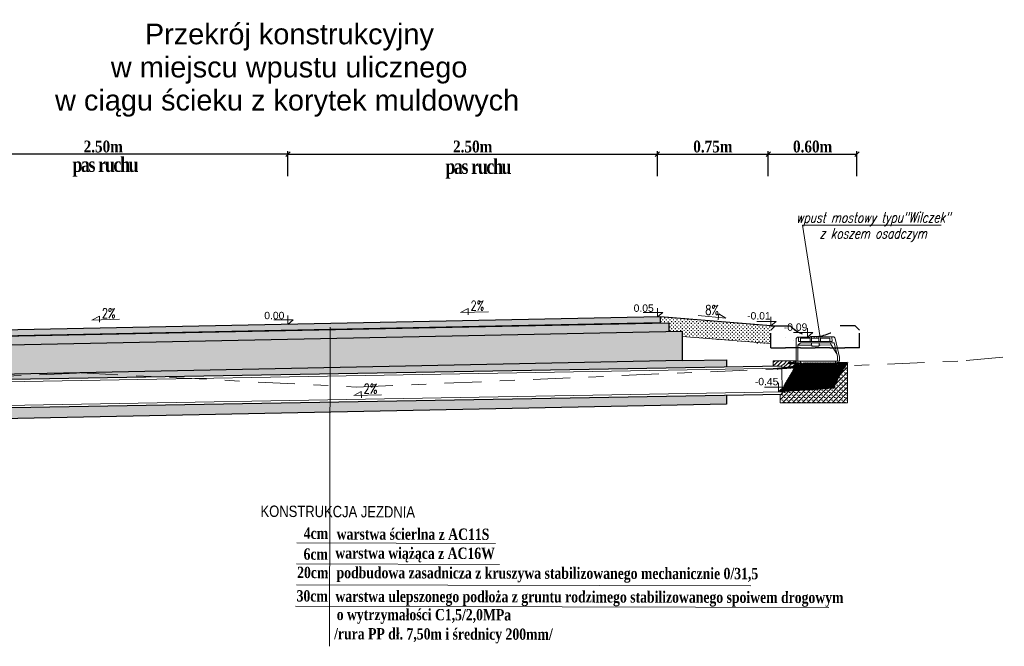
# Model space of a CAD drawing. Header units: metres. Extents: x 7443217.8 to 7443294, y 5637144.8 to 5637207.3.
# Tile 20 of 23: x 7443278 to 7443284.7, y 5637177 to 5637181.3. Entities that reach past the tile are written whole.
import ezdxf
from ezdxf.enums import TextEntityAlignment as Align

# ---------------------------------------------------------------- set-up
doc = ezdxf.new("R2010")
doc.units = ezdxf.units.M
for name, pattern in [('3', [1, 0.5, -0.5]), ('AUSGEZOGEN', [0]), ('CIĄGŁA', [0]), ('DASHDOT2', [0.5, 0.25, -0.125, 0, -0.125])]:
    doc.linetypes.add(name, pattern=pattern)
doc.layers.get('Defpoints').update_dxf_attribs({"true_color": 0x999999})
for name, color, linetype, lineweight in [('+wymiar', 7, 'Continuous', 9), ('cienko', 7, 'CIĄGŁA', 30), ('F00000', 7, 'AUSGEZOGEN', 13), ('HATCH', 7, 'Continuous', 13), ('POMOCNICZA', 7, 'Continuous', 13), ('Wymiary', 7, 'Continuous', 15)]:
    doc.layers.add(name, color=color, linetype=linetype, lineweight=lineweight)
for name, color, linetype in [('3_p', 7, 'Continuous'), ('__pp22', 7, 'Continuous'), ('K_oś jezdni', 7, 'Continuous')]:
    doc.layers.add(name, color=color, linetype=linetype)
doc.layers.add('opisy', color=7, linetype='Continuous', true_color=0x999999)
doc.styles.add('romans1', font='timesbd.ttf', dxfattribs={"width": 0.85})
doc.styles.add('romans_pochyl', font='romans.shx', dxfattribs={"width": 0.75, "oblique": 15, "height": 0.1})
doc.styles.add('style1', font='romans.shx', dxfattribs={"width": 0.75, "height": 7})
doc.styles.add('style4', font='arial.ttf', dxfattribs={"height": 21})
doc.dimstyles.new('magda 25', dxfattribs={"dimtxt": 0.08, "dimasz": 0.03, "dimexe": 0.02, "dimexo": 0, "dimgap": 0.01, "dimtad": 1, "dimzin": 0, "dimdsep": 46, "dimtxsty": 'romans1', "dimblk": 'OBLIQUE', "dimcen": 0.09, "dimazin": 0, "dimtfac": 1, "dimtmove": 0, "dimatfit": 2, "dimldrblk": 'OBLIQUE', "dimfxl": 0.15, "dimfxlon": 1, "dimtolj": 1, "dimtzin": 0, "dimarcsym": 0})
pattern_1 = [(45, (-33418.85295422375, 5684.743690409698), (-0.01369489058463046, 0.01369489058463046), [])]

# ---------------------------------------------------------------- blocks, each defined once
blk = doc.blocks.new('TALERZ PB')
h = blk.add_hatch()
h.set_pattern_fill('JIS_WOOD', color=0, scale=5, style=0)
h.set_pattern_definition([(45, (0, 0), (-2.499999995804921, 2.499999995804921), [])])
edge = h.paths.add_edge_path()
edge.add_arc((-942.2138285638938, -291.8416364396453), 8.816987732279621, 110.3499618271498, 177.3037649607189)
edge.add_line((-956.0020291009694, -290.9910994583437), (-968.8241059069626, -437.5481079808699))
edge.add_line((-875.6093465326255, -276.9195522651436), (-875.5570105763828, -277.9181817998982))
edge.add_line((-956.0020291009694, -290.9910994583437), (-955.9465343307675, -287.7471836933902))
edge.add_line((-951.0210556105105, -291.426878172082), (-964.1220356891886, -441.1717656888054))
edge.add_arc((-945.98458734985, -288.6187411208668), 10, 93.00000000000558, 175)
edge.add_arc((-877.554269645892, -278.0228537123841), 2, 273.0000000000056, 362.9999999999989)
edge.add_line((-877.4495977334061, -280.0201127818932), (-945.2799656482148, -283.5749517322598))
edge.add_arc((-877.6066056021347, -277.0242241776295), 2, 2.99999999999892, 93.00000000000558)
edge.add_line((-877.7112775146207, -275.0269651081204), (-946.5079469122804, -278.6324457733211))
edge.add_arc((-978.2464822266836, -438.1113670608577), 9.439196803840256, 293.3468786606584, 363.421006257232)
edge.add_arc((-974.1336067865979, -440.2328588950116), 9.999999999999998, 273.9999999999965, 354.0000000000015)
edge.add_arc((-1330.812308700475, -473.6608508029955), 2, 105.0424938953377, 180.0916069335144)
edge.add_arc((-1330.872334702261, -473.1777247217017), 2, 194.0732326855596, 254.6697430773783)
edge.add_line((-974.5057584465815, -446.7777054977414), (-1331.331379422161, -471.7293835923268))
edge.add_line((-973.4360420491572, -450.2084993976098), (-1331.021230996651, -475.2132916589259))
edge.add_line((-1215.837241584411, -278.0661942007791), (-1212.280521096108, -278.4403237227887))
edge.add_arc((-1206.093896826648, -300.628206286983), 12.87892091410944, 317.4577937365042, 374.9927277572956)
edge.add_line((-1349.468256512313, -318.2468410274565), (-1349.218468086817, -320.6990221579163))
edge.add_line((-1202.124261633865, -298.3645316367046), (-1201.392846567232, -300.7322908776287))
edge.add_arc((-1347.477489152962, -318.0548896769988), 2, 98.00000000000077, 185.5074784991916)
edge.add_arc((-1347.227700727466, -320.5070708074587), 2, 185.5074784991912, 278.0000000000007)
edge.add_line((-1289.750472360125, -317.4852467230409), (-1346.054414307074, -322.4112033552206))
edge.add_arc((-1203.303751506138, -301.3225809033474), 2, 274.000000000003, 377.1662331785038)
edge.add_line((-1203.294333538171, -303.4356098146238), (-1347.755835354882, -316.0743535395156))
edge.add_arc((-1214.585531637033, -298.5597893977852), 12, 16.5608691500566, 87.00000000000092)
edge.add_line((-1203.083322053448, -295.1393837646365), (-1202.124261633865, -298.3645316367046))
edge.add_line((-1196.604972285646, -309.3360714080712), (-1289.750472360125, -317.4852467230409))
edge.add_arc((-1213.675650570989, -298.3916047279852), 20, 4.000000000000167, 86.0000000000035)
edge.add_arc((-1273.223598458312, -281.4674856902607), 2, 177.0000000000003, 267.0000000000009)
edge.add_line((-1273.328270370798, -283.4647447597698), (-1213.957500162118, -286.5762349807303))
edge.add_arc((-1272.993320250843, -277.0735157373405), 2, 87.00000000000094, 177.0000000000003)
edge.add_line((-1274.990579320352, -276.9688438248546), (-1275.220857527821, -281.3628137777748))
edge.add_line((-1272.888648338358, -275.0762566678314), (-1215.837241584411, -278.0661942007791))
at = {"color": 0}
for p, q in [((-1349.468256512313, -318.2468410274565), (-1349.218468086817, -320.6990221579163)), ((-1203.294333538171, -303.4356098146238), (-1347.755835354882, -316.0743535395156)), ((-1289.750472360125, -317.4852467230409), (-1346.054414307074, -322.4112033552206)), ((-1196.604972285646, -309.3360714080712), (-1289.750472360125, -317.4852467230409)), ((-1274.990579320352, -276.9688438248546), (-1275.220857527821, -281.3628137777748)), ((-1273.328270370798, -283.4647447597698), (-1213.957500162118, -286.5762349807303)), ((-1272.888648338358, -275.0762566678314), (-1215.837241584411, -278.0661942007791)), ((-1215.837241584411, -278.0661942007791), (-1212.280521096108, -278.4403237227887)), ((-1203.083322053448, -295.1393837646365), (-1202.124261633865, -298.3645316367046)), ((-1202.124261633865, -298.3645316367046), (-1201.392846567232, -300.7322908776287)), ((-956.0020291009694, -290.9910994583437), (-968.8241059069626, -437.5481079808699)), ((-951.0210556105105, -291.426878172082), (-964.1220356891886, -441.1717656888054)), ((-956.0020291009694, -290.9910994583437), (-955.9465343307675, -287.7471836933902)), ((-877.7112775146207, -275.0269651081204), (-946.5079469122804, -278.6324457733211)), ((-877.4495977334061, -280.0201127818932), (-945.2799656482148, -283.5749517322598)), ((-875.6093465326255, -276.9195522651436), (-875.5570105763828, -277.9181817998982)), ((-974.5057584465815, -446.7777054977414), (-1331.331379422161, -471.7293835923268)), ((-973.4360420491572, -450.2084993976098), (-1331.021230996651, -475.2132916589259))]:
    blk.add_line(p, q, dxfattribs=at)
for centre, radius, start, end in [((-1347.477489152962, -318.0548896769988), 2, 98.00000000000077, 185.5074784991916), ((-1347.227700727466, -320.5070708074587), 2, 185.5074784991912, 278.0000000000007), ((-1273.223598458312, -281.4674856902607), 2, 177.0000000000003, 267.0000000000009), ((-1272.993320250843, -277.0735157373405), 2, 87.00000000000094, 177.0000000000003), ((-1214.585531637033, -298.5597893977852), 12, 16.5608691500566, 87.00000000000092), ((-1213.675650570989, -298.3916047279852), 20, 4.000000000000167, 86.0000000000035), ((-1203.303751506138, -301.3225809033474), 2, 274.000000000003, 17.16623317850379), ((-1206.093896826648, -300.628206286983), 12.87892091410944, 317.4577937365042, 14.99272775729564), ((-945.98458734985, -288.6187411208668), 10, 93.00000000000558, 175), ((-942.2138285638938, -291.8416364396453), 8.816987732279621, 110.3499618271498, 177.3037649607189), ((-877.6066056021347, -277.0242241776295), 2, 2.99999999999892, 93.00000000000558), ((-877.554269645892, -278.0228537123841), 2, 273.0000000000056, 2.99999999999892), ((-978.2464822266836, -438.1113670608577), 9.439196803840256, 293.3468786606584, 3.421006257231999), ((-974.1336067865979, -440.2328588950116), 9.999999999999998, 273.9999999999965, 354.0000000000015), ((-1330.812308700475, -473.6608508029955), 2, 105.0424938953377, 180.0916069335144), ((-1330.872334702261, -473.1777247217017), 2, 194.0732326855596, 254.6697430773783)]:
    blk.add_arc(centre, radius, start, end, dxfattribs=at)
blk = doc.blocks.new('_Oblique')
at = {"color": 0, "linetype": 'ByBlock', "lineweight": -2}
blk.add_line((-0.5, -0.5), (0.5, 0.5), dxfattribs=at)
blk = doc.blocks.new('*D896')
at = {"layer": '+wymiar', "color": 0, "lineweight": -2, "transparency": 16777216}
for p, q in [((7443282.358942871, 5637180.206099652), (7443282.358942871, 5637180.376099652)), ((7443282.358942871, 5637180.356099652), (7443283.108942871, 5637180.356099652)), ((7443283.108942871, 5637180.206099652), (7443283.108942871, 5637180.376099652))]:
    blk.add_line(p, q, dxfattribs=at)
at = {"layer": 'Defpoints', "color": 0, "lineweight": 13, "transparency": 16777216}
for p in [(7443283.108942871, 5637180.356099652), (7443282.358942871, 5637179.574639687), (7443283.108942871, 5637179.574639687)]:
    blk.add_point(p, dxfattribs=at)
at = {"layer": '+wymiar', "color": 0, "lineweight": -2, "transparency": 16777216, "xscale": 0.03, "yscale": 0.03, "zscale": 0.03, "rotation": 180}
blk.add_blockref('_Oblique', (7443282.358942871, 5637180.356099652), dxfattribs=at)
at = {"layer": '+wymiar', "color": 0, "lineweight": -2, "transparency": 16777216, "xscale": 0.03, "yscale": 0.03, "zscale": 0.03}
blk.add_blockref('_Oblique', (7443283.108942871, 5637180.356099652), dxfattribs=at)
at = {"layer": '+wymiar', "color": 0, "transparency": 16777216, "insert": (7443282.733942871, 5637180.4069089), "char_height": 0.08, "attachment_point": 5, "style": 'romans1'}
blk.add_mtext('\\A1;0.75m', dxfattribs=at)
blk = doc.blocks.new('*D897')
at = {"layer": '+wymiar', "color": 0, "lineweight": -2, "transparency": 16777216}
for p, q in [((7443277.358942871, 5637180.206099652), (7443277.358942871, 5637180.376099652)), ((7443279.858942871, 5637180.356099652), (7443277.358942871, 5637180.356099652)), ((7443279.858942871, 5637180.206099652), (7443279.858942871, 5637180.376099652))]:
    blk.add_line(p, q, dxfattribs=at)
at = {"layer": 'Defpoints', "color": 0, "lineweight": 13, "transparency": 16777216}
for p in [(7443277.358942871, 5637180.356099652), (7443277.358942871, 5637179.574639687), (7443279.858942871, 5637179.574639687)]:
    blk.add_point(p, dxfattribs=at)
at = {"layer": '+wymiar', "color": 0, "lineweight": -2, "transparency": 16777216, "xscale": 0.03, "yscale": 0.03, "zscale": 0.03, "rotation": 180}
blk.add_blockref('_Oblique', (7443277.358942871, 5637180.356099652), dxfattribs=at)
at = {"layer": '+wymiar', "color": 0, "lineweight": -2, "transparency": 16777216, "xscale": 0.03, "yscale": 0.03, "zscale": 0.03}
blk.add_blockref('_Oblique', (7443279.858942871, 5637180.356099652), dxfattribs=at)
at = {"layer": '+wymiar', "color": 0, "transparency": 16777216, "insert": (7443278.608942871, 5637180.4069089), "char_height": 0.08, "attachment_point": 5, "style": 'romans1'}
blk.add_mtext('\\A1;2.50m', dxfattribs=at)
blk = doc.blocks.new('*D899')
at = {"layer": '+wymiar', "color": 0, "lineweight": -2, "transparency": 16777216}
for p, q in [((7443279.858942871, 5637180.206099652), (7443279.858942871, 5637180.376099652)), ((7443279.858942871, 5637180.356099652), (7443282.358942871, 5637180.356099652)), ((7443282.358942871, 5637180.206099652), (7443282.358942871, 5637180.376099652))]:
    blk.add_line(p, q, dxfattribs=at)
at = {"layer": 'Defpoints', "color": 0, "lineweight": 13, "transparency": 16777216}
for p in [(7443282.358942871, 5637180.356099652), (7443279.858942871, 5637179.574639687), (7443282.358942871, 5637179.574639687)]:
    blk.add_point(p, dxfattribs=at)
at = {"layer": '+wymiar', "color": 0, "lineweight": -2, "transparency": 16777216, "xscale": 0.03, "yscale": 0.03, "zscale": 0.03, "rotation": 180}
blk.add_blockref('_Oblique', (7443279.858942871, 5637180.356099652), dxfattribs=at)
at = {"layer": '+wymiar', "color": 0, "lineweight": -2, "transparency": 16777216, "xscale": 0.03, "yscale": 0.03, "zscale": 0.03}
blk.add_blockref('_Oblique', (7443282.358942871, 5637180.356099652), dxfattribs=at)
at = {"layer": '+wymiar', "color": 0, "transparency": 16777216, "insert": (7443281.108942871, 5637180.4069089), "char_height": 0.08, "attachment_point": 5, "style": 'romans1'}
blk.add_mtext('\\A1;2.50m', dxfattribs=at)
blk = doc.blocks.new('*D903')
at = {"layer": '+wymiar', "color": 0, "lineweight": -2, "transparency": 16777216}
for p, q in [((7443283.108942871, 5637180.206099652), (7443283.108942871, 5637180.376099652)), ((7443283.108942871, 5637180.356099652), (7443283.708942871, 5637180.356099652)), ((7443283.708942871, 5637180.206099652), (7443283.708942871, 5637180.376099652))]:
    blk.add_line(p, q, dxfattribs=at)
at = {"layer": 'Defpoints', "color": 0, "lineweight": 13, "transparency": 16777216}
for p in [(7443283.708942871, 5637180.356099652), (7443283.108942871, 5637179.849224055), (7443283.708942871, 5637179.849224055)]:
    blk.add_point(p, dxfattribs=at)
at = {"layer": '+wymiar', "color": 0, "lineweight": -2, "transparency": 16777216, "xscale": 0.03, "yscale": 0.03, "zscale": 0.03, "rotation": 180}
blk.add_blockref('_Oblique', (7443283.108942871, 5637180.356099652), dxfattribs=at)
at = {"layer": '+wymiar', "color": 0, "lineweight": -2, "transparency": 16777216, "xscale": 0.03, "yscale": 0.03, "zscale": 0.03}
blk.add_blockref('_Oblique', (7443283.708942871, 5637180.356099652), dxfattribs=at)
at = {"layer": '+wymiar', "color": 0, "transparency": 16777216, "insert": (7443283.408942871, 5637180.4069089), "char_height": 0.08, "attachment_point": 5, "style": 'romans1'}
blk.add_mtext('\\A1;0.60m', dxfattribs=at)

msp = doc.modelspace()

# ---------------------------------------------------------------- hatches: boundary and pattern name
at = {"layer": '__pp22'}
h = msp.add_hatch(color=8, dxfattribs=at)
h.dxf.hatch_style = 1
h.paths.add_polyline_path([(7443277.298538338, 5637179.052866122), (7443277.298520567, 5637179.112906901), (7443282.43705123, 5637179.21568856), (7443282.437033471, 5637179.155689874)])
at = {"layer": '__pp22', "true_color": 0xc7c8ca}
h = msp.add_hatch(color=9, dxfattribs=at)
h.dxf.hatch_style = 1
h.paths.add_polyline_path([(7443277.358417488, 5637179.124826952), (7443277.358520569, 5637179.154114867), (7443282.377050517, 5637179.2544855), (7443282.377850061, 5637179.214504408), (7443277.359120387, 5637179.11411886), (7443277.359120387, 5637179.124124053)])
at = {"layer": 'F00000'}
h = msp.add_hatch(dxfattribs=at)
h.set_pattern_fill('CROSS', color=8, scale=0.0019, angle=90)
h.set_pattern_definition([(90, (9528.935840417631, -8195.902988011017), (-0.012065, 0.012065), [0.0060325, -0.0180975]), (180, (9528.938856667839, -8195.89997176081), (-0.012065, -0.012065), [0.0060325, -0.0180975])])
h.paths.add_polyline_path([(7443282.52701546, 5637179.157490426), (7443282.433141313, 5637179.155611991), (7443282.437051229, 5637179.21568856), (7443282.377191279, 5637179.214491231), (7443282.377050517, 5637179.2544855), (7443283.12653156, 5637179.194527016), (7443283.126531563, 5637179.074143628), (7443282.527018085, 5637179.122104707)])
h = msp.add_hatch(dxfattribs=at)
h.set_pattern_fill('CROSS', color=8, scale=0.0019, angle=90)
h.set_pattern_definition([(90, (9537.013641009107, -8195.957805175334), (-0.012065, 0.012065), [0.0060325, -0.0180975]), (180, (9537.016657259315, -8195.954788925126), (-0.012065, -0.012065), [0.0060325, -0.0180975])])
h.paths.add_polyline_path([(7443277.206006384, 5637178.849856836), (7443277.206006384, 5637179.051076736), (7443282.527015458, 5637179.157490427), (7443282.527030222, 5637178.958616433), (7443282.358978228, 5637178.95408794), (7443277.359907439, 5637178.854055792)])
h = msp.add_hatch(dxfattribs=at)
h.set_pattern_fill('ANSI33', color=8, scale=0.0081, angle=90)
h.set_pattern_definition([(135, (9537.013641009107, -8195.957805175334), (-0.03637003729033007, -0.03637003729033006), []), (135, (9537.013641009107, -8195.921435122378), (-0.03637003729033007, -0.03637003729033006), [0.0257175, -0.01285875])])
h.paths.add_polyline_path([(7443282.826968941, 5637178.72578402), (7443276.910545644, 5637178.622512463), (7443276.912129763, 5637178.54381089), (7443282.826968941, 5637178.663439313)])
h.paths.add_polyline_path([(7443276.906722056, 5637178.812474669), (7443282.82696894, 5637178.915812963), (7443282.826968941, 5637178.964679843), (7443282.358978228, 5637178.95408794), (7443277.359907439, 5637178.854055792), (7443276.906067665, 5637178.844985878)])
at = {"layer": 'HATCH', "lineweight": 5}
h = msp.add_hatch(dxfattribs=at)
h.set_pattern_fill('ANSI31', color=256, scale=0.0061)
h.set_pattern_definition(pattern_1)
edge = h.paths.add_edge_path()
edge.add_line((7443283.200751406, 5637178.922337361), (7443283.142658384, 5637178.921323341))
edge.add_line((7443283.142658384, 5637178.921323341), (7443283.142658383, 5637178.956326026))
edge.add_line((7443283.142658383, 5637178.956326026), (7443283.213201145, 5637178.956326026))
edge.add_line((7443283.213201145, 5637178.956326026), (7443283.213201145, 5637178.933780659))
edge.add_arc((7443283.212010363, 5637178.930224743), 0.003750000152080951, 431.4856749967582, 648.5143250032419)
edge.add_line((7443283.213201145, 5637178.926668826), (7443283.213201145, 5637178.906326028))
edge.add_line((7443283.213201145, 5637178.906326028), (7443283.201030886, 5637178.906326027))
edge.add_line((7443283.201030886, 5637178.906326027), (7443283.200751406, 5637178.922337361))
h = msp.add_hatch(dxfattribs=at)
h.set_pattern_fill('ANSI31', color=256, scale=0.0061)
h.set_pattern_definition(pattern_1)
edge = h.paths.add_edge_path()
edge.add_line((7443283.292658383, 5637178.956326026), (7443283.292658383, 5637178.906326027))
edge.add_line((7443283.292658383, 5637178.906326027), (7443283.213201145, 5637178.906326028))
edge.add_line((7443283.213201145, 5637178.906326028), (7443283.213201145, 5637178.926668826))
edge.add_arc((7443283.212010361, 5637178.930224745), 0.003750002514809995, 288.5143429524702, 359.9999715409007)
edge.add_arc((7443283.212010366, 5637178.930224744), 0.003749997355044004, 359.9999857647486, 431.4857064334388)
edge.add_line((7443283.213201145, 5637178.933780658), (7443283.213201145, 5637178.956326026))
edge.add_line((7443283.213201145, 5637178.956326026), (7443283.292658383, 5637178.956326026))
at = {"layer": 'POMOCNICZA', "lineweight": 5}
h = msp.add_hatch(dxfattribs=at)
h.set_pattern_fill('SACNCR', color=256, scale=0.01, style=0)
h.set_pattern_definition([(45, (7443295.395671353, 5637178.708391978), (-0.01683798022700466, 0.01683798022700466), []), (45, (7443295.412509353, 5637178.708391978), (-0.01683798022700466, 0.01683798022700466), [0, -0.0238125])])
edge = h.paths.add_edge_path()
edge.add_arc((7443283.643777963, 5637178.944223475), 0.002000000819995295, 272.9446795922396, 369.6766867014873, ccw=False)
edge.add_line((7443283.643880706, 5637178.942226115), (7443283.576046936, 5637178.938736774))
edge.add_arc((7443283.579105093, 5637178.930467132), 0.008816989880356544, 470.2946566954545, 537.2484557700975)
edge.add_line((7443283.570298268, 5637178.930890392), (7443283.557003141, 5637178.781225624))
edge.add_arc((7443283.54704204, 5637178.782106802), 0.01000000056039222, 273.9446731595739, 354.94466916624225, ccw=False)
edge.add_line((7443283.547729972, 5637178.772130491), (7443283.266106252, 5637178.75271069))
edge.add_line((7443283.266106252, 5637178.75271069), (7443283.266030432, 5637178.674189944))
edge.add_line((7443283.266030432, 5637178.674189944), (7443283.645618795, 5637178.673823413))
edge.add_line((7443283.645618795, 5637178.673823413), (7443283.645749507, 5637178.944559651))
edge = h.paths.add_edge_path()
edge.add_line((7443283.266106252, 5637178.75271069), (7443283.266030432, 5637178.674189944))
edge.add_line((7443283.266030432, 5637178.674189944), (7443283.19005004, 5637178.674281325))
edge.add_line((7443283.19005004, 5637178.674281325), (7443283.189873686, 5637178.716113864))
edge.add_arc((7443283.19360252, 5637178.718338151), 0.004341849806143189, 138.1444038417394, 210.8165125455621, ccw=False)
edge.add_arc((7443283.193797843, 5637178.724204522), 0.004536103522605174, 151.0043919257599, 220.8878886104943, ccw=False)
edge.add_line((7443283.189830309, 5637178.726403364), (7443283.203797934, 5637178.747801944))
edge.add_line((7443283.203797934, 5637178.747801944), (7443283.266106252, 5637178.75271069))

# ---------------------------------------------------------------- linework, layer by layer
at = {"layer": '+wymiar', "flags": 128}
for points in [[(7443281.215022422, 5637179.290108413), (7443281.027333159, 5637179.284580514), (7443281.078256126, 5637179.311622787), (7443281.079216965, 5637179.269279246)], [(7443282.635508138, 5637179.264463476), (7443282.822354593, 5637179.245856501), (7443282.773442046, 5637179.276385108), (7443282.769529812, 5637179.234211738)], [(7443282.377050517, 5637179.2544855), (7443277.358520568, 5637179.1541149)], [(7443278.719834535, 5637179.238787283), (7443278.532145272, 5637179.233259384), (7443278.58306824, 5637179.260301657), (7443278.584029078, 5637179.217958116)], [(7443283.292658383, 5637178.956326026), (7443283.142658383, 5637178.956326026), (7443283.142658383, 5637178.956326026), (7443283.142658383, 5637178.921323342)], [(7443280.491579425, 5637178.72779904), (7443280.303890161, 5637178.722271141), (7443280.354813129, 5637178.749313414), (7443280.355773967, 5637178.706969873)]]:
    msp.add_lwpolyline(points, dxfattribs=at)
at = {"color": 0}
for p, q in [((7443283.327659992, 5637178.925253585), (7443283.327319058, 5637178.925253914)), ((7443283.327589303, 5637178.925553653), (7443283.327659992, 5637178.925253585))]:
    msp.add_line(p, q, dxfattribs=at)
at = {"lineweight": 15, "flags": 128}
for points in [[(7443283.562911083, 5637178.91908419), (7443283.563052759, 5637178.955437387), (7443283.591314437, 5637178.955188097), (7443283.59136501, 5637178.983346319), (7443283.561676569, 5637179.108065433, 0.3495435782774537), (7443283.546964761, 5637179.119591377), (7443283.458241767, 5637179.118884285), (7443283.458213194, 5637179.122469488), (7443283.394849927, 5637179.122770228), (7443283.394841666, 5637179.118170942), (7443283.312251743, 5637179.118319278, 0.4147733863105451), (7443283.297224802, 5637179.103317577), (7443283.297241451, 5637178.958462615), (7443283.297158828, 5637178.954988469), (7443283.563052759, 5637178.955437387), (7443283.323665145, 5637178.955033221), (7443283.326870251, 5637178.955038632), (7443283.327789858, 5637178.918553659)], [(7443283.327789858, 5637178.918553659), (7443283.351000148, 5637178.907178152), (7443283.355461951, 5637178.827286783, 0.3978455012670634), (7443283.370432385, 5637178.813123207), (7443283.517898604, 5637178.813061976, 0.3979638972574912), (7443283.53288114, 5637178.827219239), (7443283.537298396, 5637178.905718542), (7443283.564179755, 5637178.919081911)]]:
    msp.add_lwpolyline(points, format="xyb", dxfattribs=at)
for points in [[(7443283.308158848, 5637178.955007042), (7443283.309115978, 5637179.063000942), (7443283.327247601, 5637179.078917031), (7443283.555635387, 5637179.078506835), (7443283.577622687, 5637178.987143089), (7443283.577565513, 5637178.955309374)], [(7443283.309115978, 5637179.063000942), (7443283.395811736, 5637179.062878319), (7443283.400860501, 5637179.067005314), (7443283.400881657, 5637179.078784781), (7443283.400852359, 5637179.062472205), (7443283.40550096, 5637179.056441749), (7443283.44774148, 5637179.056498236), (7443283.453786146, 5637179.062244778), (7443283.453815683, 5637179.078689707), (7443283.45379714, 5637179.068366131), (7443283.460129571, 5637179.064218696), (7443283.534986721, 5637179.064613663), (7443283.528366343, 5637179.078555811), (7443283.534986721, 5637179.064613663), (7443283.573245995, 5637179.005329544)], [(7443283.312805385, 5637179.118318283), (7443283.312750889, 5637179.087976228), (7443283.540374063, 5637179.087137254), (7443283.54011585, 5637179.119536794)], [(7443283.326577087, 5637179.087925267), (7443283.326387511, 5637179.110385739), (7443283.393300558, 5637179.110695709), (7443283.393215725, 5637179.087679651)], [(7443283.402187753, 5637179.122735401), (7443283.402058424, 5637179.087647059), (7443283.45192134, 5637179.087463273), (7443283.452087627, 5637179.122498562)], [(7443283.402142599, 5637179.110484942), (7443283.452029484, 5637179.110248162), (7443283.437908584, 5637179.110315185), (7443283.437966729, 5637179.122565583), (7443283.437908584, 5637179.110315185), (7443283.41850862, 5637179.110407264), (7443283.418566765, 5637179.122657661)], [(7443283.461849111, 5637179.087426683), (7443283.461662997, 5637179.109944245), (7443283.526589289, 5637179.109827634), (7443283.526505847, 5637179.087188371)], [(7443283.266030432, 5637178.674189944), (7443283.645618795, 5637178.673823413), (7443283.645749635, 5637178.944825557)], [(7443283.537298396, 5637178.905718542), (7443283.351000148, 5637178.907178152), (7443283.327789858, 5637178.918553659), (7443283.564179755, 5637178.919081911)], [(7443283.266030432, 5637178.674189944), (7443283.190050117, 5637178.674263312), (7443283.18980622, 5637178.732117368)]]:
    msp.add_lwpolyline(points, dxfattribs=at)
at = {"lineweight": 15}
for points in [[(7443283.20100878, 5637178.907592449), (7443275.766300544, 5637178.776475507)], [(7443283.200751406, 5637178.92233736), (7443283.204067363, 5637178.732366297)], [(7443283.203805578, 5637178.747364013), (7443275.769073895, 5637178.617590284)]]:
    msp.add_lwpolyline(points, dxfattribs=at)
for centre, major_axis, ratio in [((7443283.370603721, 5637178.849535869), (0.0002719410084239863, 0.02382323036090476), 0.2293767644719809), ((7443283.390837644, 5637178.887683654), (-0.02382323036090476, 0.0002719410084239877), 0.229376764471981), ((7443283.390844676, 5637178.849069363), (0.0002719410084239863, 0.02382323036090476), 0.2293767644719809), ((7443283.41108563, 5637178.84860286), (0.0002719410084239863, 0.02382323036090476), 0.2293767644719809), ((7443283.431326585, 5637178.848136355), (0.0002719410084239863, 0.02382323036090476), 0.2293767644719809), ((7443283.454012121, 5637178.847830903), (0.0002719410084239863, 0.02382323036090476), 0.2293767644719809), ((7443283.474253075, 5637178.847364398), (0.0002719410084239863, 0.02382323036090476), 0.2293767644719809), ((7443283.497241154, 5637178.887922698), (-0.02382323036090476, 0.0002719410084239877), 0.229376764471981), ((7443283.496709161, 5637178.846893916), (0.0002719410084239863, 0.02382323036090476), 0.2293767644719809), ((7443283.516950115, 5637178.846427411), (0.0002719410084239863, 0.02382323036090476), 0.2293767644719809)]:
    msp.add_ellipse(centre, major_axis=major_axis, ratio=ratio, dxfattribs=at)
at = {"layer": '3_p', "color": 92, "linetype": 'DASHDOT2', "lineweight": 9}
msp.add_lwpolyline([(7443269.089255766, 5637178.668316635), (7443273.436428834, 5637178.813601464), (7443274.515119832, 5637178.914881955), (7443276.38070673, 5637178.7803502), (7443278.458450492, 5637178.876368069), (7443280.319577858, 5637178.779583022), (7443284.448280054, 5637178.958630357), (7443289.415564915, 5637179.449901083)], dxfattribs=at)
at = {"layer": '__pp22', "flags": 128}
msp.add_lwpolyline([(7443283.223535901, 5637179.114928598), (7443283.223535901, 5637179.114928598)], close=True, dxfattribs=at)
msp.add_lwpolyline([(7443283.292658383, 5637178.956326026), (7443283.292658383, 5637178.917579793)], dxfattribs=at)
at = {"layer": 'cienko', "lineweight": 5}
for points in [[(7443279.858942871, 5637179.204123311), (7443279.858942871, 5637179.26412331), (7443279.858942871, 5637179.234123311), (7443279.894942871, 5637179.234123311), (7443279.858942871, 5637179.204123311), (7443279.858942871, 5637179.234123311), (7443279.76294287, 5637179.234123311)], [(7443282.358789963, 5637179.254120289), (7443282.358789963, 5637179.314120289), (7443282.358789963, 5637179.28412029), (7443282.394789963, 5637179.28412029), (7443282.358789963, 5637179.254120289), (7443282.358789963, 5637179.28412029), (7443282.262789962, 5637179.28412029)], [(7443283.126531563, 5637179.194527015), (7443283.126531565, 5637179.254527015), (7443283.126531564, 5637179.224527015), (7443283.162531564, 5637179.224527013), (7443283.126531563, 5637179.194527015), (7443283.126531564, 5637179.224527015), (7443283.030531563, 5637179.224527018)], [(7443283.126531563, 5637179.194527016), (7443283.126531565, 5637179.254527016), (7443283.126531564, 5637179.224527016), (7443283.162531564, 5637179.224527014), (7443283.126531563, 5637179.194527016), (7443283.126531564, 5637179.224527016), (7443283.030531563, 5637179.224527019)], [(7443283.126531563, 5637179.194527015), (7443283.126531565, 5637179.254527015), (7443283.126531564, 5637179.224527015), (7443283.162531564, 5637179.224527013), (7443283.126531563, 5637179.194527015), (7443283.126531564, 5637179.224527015), (7443283.030531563, 5637179.224527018)], [(7443283.126531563, 5637179.194527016), (7443283.126531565, 5637179.254527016), (7443283.126531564, 5637179.224527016), (7443283.162531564, 5637179.224527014), (7443283.126531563, 5637179.194527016), (7443283.126531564, 5637179.224527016), (7443283.030531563, 5637179.224527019)], [(7443283.374611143, 5637179.118207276), (7443283.374611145, 5637179.178207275), (7443283.374611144, 5637179.148207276), (7443283.410611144, 5637179.148207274), (7443283.374611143, 5637179.118207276), (7443283.374611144, 5637179.148207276), (7443283.278611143, 5637179.148207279)], [(7443283.374611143, 5637179.118207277), (7443283.374611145, 5637179.178207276), (7443283.374611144, 5637179.148207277), (7443283.410611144, 5637179.148207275), (7443283.374611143, 5637179.118207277), (7443283.374611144, 5637179.148207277), (7443283.278611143, 5637179.14820728)], [(7443283.374611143, 5637179.118207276), (7443283.374611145, 5637179.178207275), (7443283.374611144, 5637179.148207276), (7443283.410611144, 5637179.148207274), (7443283.374611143, 5637179.118207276), (7443283.374611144, 5637179.148207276), (7443283.278611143, 5637179.148207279)], [(7443283.374611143, 5637179.118207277), (7443283.374611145, 5637179.178207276), (7443283.374611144, 5637179.148207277), (7443283.410611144, 5637179.148207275), (7443283.374611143, 5637179.118207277), (7443283.374611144, 5637179.148207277), (7443283.278611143, 5637179.14820728)], [(7443283.178811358, 5637178.749590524), (7443283.17881136, 5637178.809590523), (7443283.178811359, 5637178.779590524), (7443283.21481136, 5637178.779590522), (7443283.178811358, 5637178.749590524), (7443283.178811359, 5637178.779590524), (7443283.082811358, 5637178.779590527)], [(7443283.178811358, 5637178.749590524), (7443283.17881136, 5637178.809590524), (7443283.178811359, 5637178.779590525), (7443283.21481136, 5637178.779590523), (7443283.178811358, 5637178.749590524), (7443283.178811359, 5637178.779590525), (7443283.082811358, 5637178.779590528)], [(7443283.178811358, 5637178.749590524), (7443283.17881136, 5637178.809590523), (7443283.178811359, 5637178.779590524), (7443283.21481136, 5637178.779590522), (7443283.178811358, 5637178.749590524), (7443283.178811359, 5637178.779590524), (7443283.082811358, 5637178.779590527)], [(7443283.178811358, 5637178.749590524), (7443283.17881136, 5637178.809590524), (7443283.178811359, 5637178.779590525), (7443283.21481136, 5637178.779590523), (7443283.178811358, 5637178.749590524), (7443283.178811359, 5637178.779590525), (7443283.082811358, 5637178.779590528)]]:
    msp.add_lwpolyline(points, dxfattribs=at)
at = {"layer": 'cienko', "flags": 128}
for points in [[(7443277.358380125, 5637179.114104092), (7443282.43705123, 5637179.21568856), (7443282.437033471, 5637179.155689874)], [(7443282.377050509, 5637179.254485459), (7443277.358520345, 5637179.15412607)], [(7443282.377050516, 5637179.254485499), (7443277.358520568, 5637179.154114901)], [(7443282.377850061, 5637179.214504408), (7443277.359120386, 5637179.114118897)], [(7443282.377050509, 5637179.254485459), (7443282.377850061, 5637179.214504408)], [(7443283.126531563, 5637179.194527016), (7443282.377050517, 5637179.2544855)], [(7443277.296006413, 5637179.052817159), (7443282.527015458, 5637179.157490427), (7443282.527030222, 5637178.958616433), (7443276.906067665, 5637178.844985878)], [(7443282.527030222, 5637178.958616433), (7443282.826968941, 5637178.964679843)], [(7443282.826968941, 5637178.964679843), (7443282.826968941, 5637178.915812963)], [(7443283.200751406, 5637178.92233736), (7443275.766019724, 5637178.792563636), (7443275.769335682, 5637178.602592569), (7443283.204067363, 5637178.732366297)], [(7443282.826968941, 5637178.72578402), (7443282.826968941, 5637178.663439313), (7443276.912129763, 5637178.54381089), (7443276.910545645, 5637178.622512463)]]:
    msp.add_lwpolyline(points, dxfattribs=at)
at = {"layer": 'cienko'}
msp.add_lwpolyline([(7443283.126531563, 5637179.194527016), (7443283.156531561, 5637179.194527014)], dxfattribs=at)
at = {"layer": 'cienko', "flags": 128}
msp.add_lwpolyline([(7443283.280885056, 5637179.096399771), (7443283.280885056, 5637179.096399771)], close=True, dxfattribs=at)
at = {"layer": 'F00000', "flags": 128}
for points in [[(7443282.377050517, 5637179.2544855), (7443283.126531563, 5637179.194527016)], [(7443282.527018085, 5637179.122104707), (7443283.126531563, 5637179.074143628), (7443283.126531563, 5637179.074143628)]]:
    msp.add_lwpolyline(points, dxfattribs=at)
at = {"layer": 'K_oś jezdni', "linetype": '3', "ltscale": 0.05}
for points in [[(7443283.126531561, 5637179.044527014), (7443283.726531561, 5637179.044527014), (7443283.726531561, 5637179.164527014), (7443283.69653156, 5637179.194527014), (7443283.69653156, 5637179.194527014), (7443283.596531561, 5637179.194527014)], [(7443283.726531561, 5637179.044527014), (7443283.126531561, 5637179.044527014), (7443283.126531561, 5637179.164527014), (7443283.156531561, 5637179.194527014), (7443283.156531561, 5637179.194527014), (7443283.256531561, 5637179.194527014)]]:
    msp.add_lwpolyline(points, dxfattribs=at)
msp.add_lwpolyline([(7443283.256531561, 5637179.194527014, 0.422983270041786), (7443283.596531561, 5637179.194527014, 2.364159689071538)], format="xyb", dxfattribs=at)
at = {"layer": 'opisy', "color": 0, "linetype": 'Continuous', "lineweight": 5}
for p in [(7443284.277984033, 5637179.875723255), (7443283.460852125, 5637179.115605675)]:
    msp.add_line(p, (7443283.341067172, 5637179.874818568), dxfattribs=at)
at = {"layer": 'Wymiary', "ltscale": 0.2}
for p, q in [((7443280.145394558, 5637179.18460475), (7443280.140670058, 5637177.025475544)), ((7443281.263528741, 5637177.72155551), (7443279.917985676, 5637177.724932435)), ((7443281.290253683, 5637177.580175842), (7443279.917631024, 5637177.583620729)), ((7443282.989958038, 5637177.435555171), (7443279.917276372, 5637177.44230902)), ((7443283.518900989, 5637177.287851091), (7443279.909882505, 5637177.296908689))]:
    msp.add_line(p, q, dxfattribs=at)

# ---------------------------------------------------------------- block references
at = {"lineweight": 15, "xscale": 0.0009999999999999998, "yscale": 0.0009999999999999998, "zscale": 0.0009999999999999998, "rotation": 359.9446752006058}
msp.add_blockref('TALERZ PB', (7443284.521600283, 5637179.221398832), dxfattribs=at)

# ---------------------------------------------------------------- texts
at = {"layer": '+wymiar', "lineweight": 13, "char_height": 0.07, "attachment_point": 5, "rotation": 0.06817712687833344, "style": 'romans_pochyl'}
for s, insert in [('wpust mostowy typu"Wilczek"', (7443283.818827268, 5637179.916296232)), ('z koszem osadczym', (7443283.818931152, 5637179.80871065))]:
    msp.add_mtext(s, dxfattribs=dict(at, insert=insert))
at = {"lineweight": 5, "style": 'style4'}
for s, p in [('Przekrój konstrukcyjny', (7443279.868622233, 5637181.099508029)), ('w miejscu wpustu ulicznego', (7443279.866807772, 5637180.875506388)), ('w ciągu ścieku z korytek muldowych', (7443279.853342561, 5637180.651504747))]:
    msp.add_text(s, height=0.14, dxfattribs=at).set_placement(p, align=Align.CENTER)
at = {"lineweight": 15, "style": 'style1', "width": 0.75}
for s, p in [('2%%%', (7443281.186829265, 5637179.330973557)), ('8%%%', (7443282.775005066, 5637179.301842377)), ('2%%%', (7443278.691641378, 5637179.279652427)), ('2%%%', (7443280.463386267, 5637178.768664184))]:
    msp.add_text(s, height=0.065, dxfattribs=at).set_placement(p, align=Align.MIDDLE_RIGHT)
at = {"color": 7, "style": 'style4'}
for s, p in [('0.05', (7443282.198047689, 5637179.289133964)), ('0.00', (7443279.6987463, 5637179.239136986))]:
    msp.add_text(s, height=0.05, dxfattribs=at).set_placement(p)
for s, p in [('-0.01', (7443282.96592676, 5637179.237029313)), ('-0.09', (7443283.21400634, 5637179.160709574)), ('-0.45', (7443283.018206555, 5637178.792092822))]:
    msp.add_text(s, height=0.05, rotation=359.9999982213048, dxfattribs=at).set_placement(p)
at = {"layer": 'Wymiary', "style": 'romans1', "width": 0.8}
for s, rotation, p in [('4cm', 359.7124044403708, (7443279.96564694, 5637177.75301036)), ('warstwa ścierlna z AC11S', 359.8562044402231, (7443280.188348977, 5637177.747779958)), ('6cm', 359.7124044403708, (7443279.964405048, 5637177.611702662)), ('warstwa wiążąca z AC16W', 359.8562044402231, (7443280.179325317, 5637177.61901082)), ('                            20cm', 359.7124044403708, (7443279.271555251, 5637177.490603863)), ('podbudowa zasadnicza z kruszywa stabilizowanego mechanicznie 0/31,5', 359.8562044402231, (7443280.18785167, 5637177.486295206)), (' 30cm', 359.7124044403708, (7443279.894116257, 5637177.328833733)), ('warstwa ulepszonego podłoża z gruntu rodzimego stabilizowanego spoiwem drogowym', 359.8562044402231, (7443280.180071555, 5637177.326349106)), ('o wytrzymałości C1,5/2,0MPa', 359.8562044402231, (7443280.188901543, 5637177.203160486)), ('/rura PP dł. 7,50m i średnicy 200mm/', 359.8562044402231, (7443280.171469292, 5637177.072766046))]:
    msp.add_text(s, height=0.07678125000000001, rotation=rotation, dxfattribs=at).set_placement(p)
at = {"layer": 'Wymiary', "ltscale": 0.2, "char_height": 0.1, "attachment_point": 5, "style": 'romans1'}
for insert in [(7443278.619073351, 5637180.269632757), (7443281.142677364, 5637180.256267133)]:
    msp.add_mtext('\\A1;{\\W0.8;\\T0.85;pas ruchu}', dxfattribs=dict(at, insert=insert))
at = {"layer": 'Wymiary', "ltscale": 0.2, "insert": (7443280.195936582, 5637177.936785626), "char_height": 0.07678125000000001, "attachment_point": 5, "rotation": 359.7124044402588, "style": 'romans1'}
msp.add_mtext('\\A1;{\\fArial Narrow|b0|i0|c238|p34;\\W1;K\\fArial Narrow|b0|i0|c0|p34;ON\\fArial Narrow|b0|i0|c238|p34;STRUK\\fArial Narrow|b0|i0|c0|p34;C\\fArial Narrow|b0|i0|c238|p34;J\\fArial Narrow|b0|i0|c0|p34;A\\fArial Narrow|b0|i0|c238|p34; JEZDNIA}', dxfattribs=at)

# ---------------------------------------------------------------- dimensions: what is measured, and where the dimension line sits
at = {"layer": '+wymiar'}
for p1, p2, distance, picture, middle in [((7443279.858942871, 5637179.574639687), (7443277.358942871, 5637179.574639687), -0.7814599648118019, '*D897', (7443278.608942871, 5637180.4069089)), ((7443279.858942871, 5637179.574639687), (7443282.358942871, 5637179.574639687), 0.7814599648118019, '*D899', (7443281.108942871, 5637180.4069089)), ((7443282.358942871, 5637179.574639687), (7443283.108942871, 5637179.574639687), 0.7814599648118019, '*D896', (7443282.733942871, 5637180.4069089)), ((7443283.108942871, 5637179.849224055), (7443283.708942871, 5637179.849224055), 0.5068755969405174, '*D903', (7443283.408942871, 5637180.4069089))]:
    dim = msp.add_aligned_dim(p1=p1, p2=p2, distance=distance, dimstyle='magda 25', override={"dimpost": 'm'}, dxfattribs=at)
    dim.commit()
    dim.dimension.update_dxf_attribs({"geometry": picture, "text_midpoint": middle})

doc.saveas('drawing.dxf')
